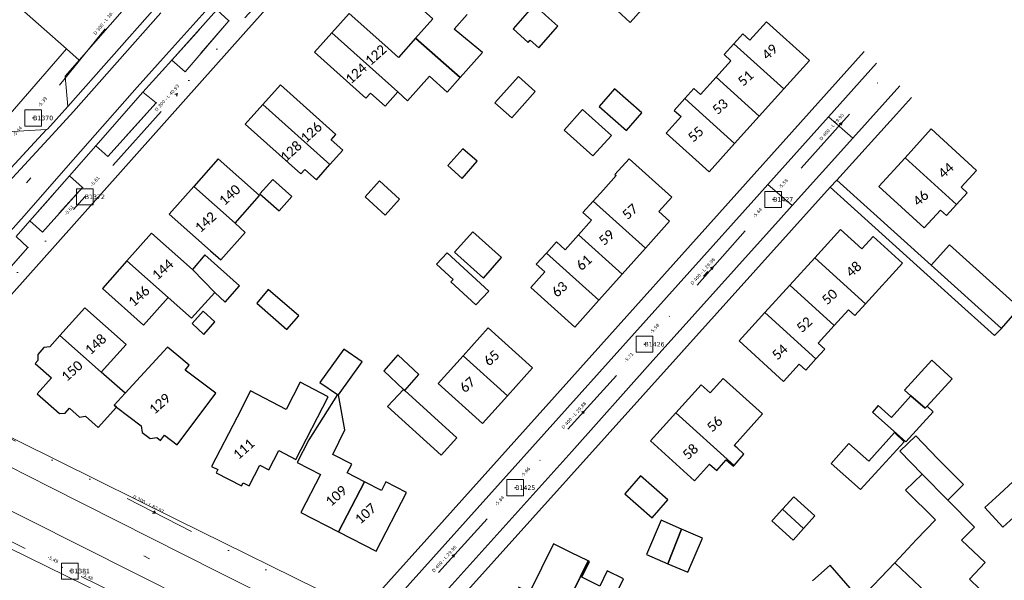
# Model space of a CAD drawing. Header units: metres. Extents: x 113074 to 114313, y 482627 to 483855.
# Tile 59 of 78: x 113595 to 113748, y 483491 to 483577. Entities that reach past the tile are written whole.
import ezdxf
from ezdxf.enums import TextEntityAlignment as Align

# ---------------------------------------------------------------- set-up
doc = ezdxf.new("R2010")
doc.units = ezdxf.units.M
doc.header["$MEASUREMENT"] = 0
doc.linetypes.add('DGN Style 6', pattern=[30.473618, 0.016022, -6.408752, 11.215317, -6.408752, 0.016022, -6.408752])
for name, color, linetype, lineweight in [('BGT-Lijnen - Huisnummer overig (t)', 252, 'Continuous', 13), ('BGT-Lijnen - ORL Straatnaam (t)', 7, 'Continuous', 13), ('BGT-Lijnen - PND grondvlak pand (v_mv)', 1, 'Continuous', 13), ('BGT-Lijnen - WGD Inrit (v)', 7, 'Continuous', 13), ('BGT-Lijnen - WGD Parkeervlak (v)', 7, 'Continuous', 13), ('BGT-Lijnen - WGD Rijbaan - Lokale weg (v)', 7, 'Continuous', 13), ('BGT-Lijnen - WGD Rijbaan - Lokale weg verkeersdrempel (v)', 7, 'Continuous', 13), ('BGT-Lijnen - WGD Voetgangersgebied (v)', 7, 'Continuous', 13), ('BGT-Lijnen - WGD Voetpad (v)', 7, 'Continuous', 13), ('BGT-Lijnen - XXX Brandgang OTD (v)', 7, 'Continuous', 13), ('BGT-Lijnen - XXX Haagvoet BTD (v)', 211, 'Continuous', 13), ('Riolering - BOBs', 7, 'Continuous', 13), ('Riolering - Gemengd riool', 7, 'Continuous', 13), ('Riolering - KNOOP_NUMMER', 7, 'Continuous', 13), ('Riolering - KNOOP_RIOOLPUT', 7, 'Continuous', 13), ('Riolering - Leidingtekst', 7, 'Continuous', 13), ('Riolering - Level 63', 7, 'Continuous', 13), ('Riolering - Stroomrichting', 7, 'Continuous', 13)]:
    doc.layers.add(name, color=color, linetype=linetype, lineweight=lineweight)
doc.styles.add('Style-Calibri', font='calibri.ttf')
doc.styles.add('Style-Verdana', font='verdana.ttf')

# ---------------------------------------------------------------- blocks, each defined once
blk = doc.blocks.new('rioput')
at = {"layer": 'Riolering - Level 63', "linetype": 'Continuous', "lineweight": 13}
blk.add_3dface([(-1.29, 1.24), (1.29, 1.24), (1.29, -1.24), (-1.29, -1.24)], dxfattribs=at)

msp = doc.modelspace()

# ---------------------------------------------------------------- linework, layer by layer
at = {"layer": 'BGT-Lijnen - ORL Straatnaam (t)', "linetype": 'Continuous', "lineweight": 13, "flags": 128}
for points in [[(113596.27, 483552.09), (113596.93, 483552.84)], [(113701.03, 483537.6), (113701.7, 483538.35)], [(113614.42, 483494.33), (113615.31, 483493.88)]]:
    msp.add_lwpolyline(points, dxfattribs=at)
at = {"layer": 'BGT-Lijnen - PND grondvlak pand (v_mv)', "linetype": 'Continuous', "lineweight": 25, "flags": 128}
for points in [[(113651.55, 483584.24), (113659.16, 483577.46), (113656.49, 483574.45)], [(113674.83, 483579.6), (113671.57, 483575.87), (113673.92, 483573.8)], [(113678.48, 483576.33), (113677.11, 483577.52), (113674.83, 483579.6)], [(113651.7, 483573.38), (113646.19, 483578.29), (113643.51, 483575.29)], [(113666.81, 483572.22), (113662.46, 483575.86), (113664.48, 483578.12)], [(113686.98, 483579.34), (113689.7, 483576.88), (113691.46, 483578.82)], [(113674.22, 483574.15), (113675.57, 483572.97), (113678.48, 483576.33)], [(113717.43, 483571.02), (113710.78, 483577), (113708.2, 483574.13)], [(113643.51, 483575.29), (113640.84, 483572.29), (113648.8, 483565.19)], [(113651.77, 483563.93), (113653.74, 483566.14), (113643.51, 483575.29)], [(113643.51, 483575.29), (113653.74, 483566.14), (113655.21, 483564.77)], [(113708.2, 483574.13), (113707.11, 483575.11), (113705.74, 483573.59)], [(113656.49, 483574.45), (113653.85, 483571.47), (113651.7, 483573.38)], [(113656.49, 483574.45), (113663.37, 483568.37), (113666.81, 483572.22)], [(113661.35, 483566.11), (113663.37, 483568.37), (113656.49, 483574.45)], [(113673.92, 483573.8), (113674.22, 483574.15)], [(113705.74, 483573.59), (113704.22, 483571.9), (113705.28, 483570.95)], [(113709.66, 483562.39), (113713.48, 483566.63), (113705.74, 483573.59)], [(113705.74, 483573.59), (113713.48, 483566.63), (113717.43, 483571.02)], [(113705.28, 483570.95), (113702.98, 483568.4), (113709.66, 483562.39)], [(113644.16, 483559.53), (113635.58, 483567.23), (113632.86, 483564.2)], [(113655.21, 483564.77), (113658.63, 483568.56), (113661.35, 483566.11)], [(113672.39, 483568.5), (113668.76, 483564.45), (113671.35, 483562.14)], [(113671.35, 483562.14), (113674.97, 483566.18), (113672.39, 483568.5)], [(113702.98, 483568.4), (113700.56, 483565.71), (113699.51, 483566.65)], [(113705.85, 483558.15), (113709.66, 483562.39), (113702.98, 483568.4)], [(113648.8, 483565.19), (113649.49, 483565.96), (113651.77, 483563.93)], [(113691.51, 483562.91), (113687.25, 483566.62), (113684.87, 483563.88)], [(113699.51, 483566.65), (113698.12, 483565.1), (113705.85, 483558.15)], [(113632.86, 483564.2), (113630.13, 483561.16), (113638.72, 483553.45)], [(113632.86, 483564.2), (113643.23, 483554.89), (113645.22, 483557.12)], [(113641.13, 483552.55), (113643.23, 483554.89), (113632.86, 483564.2)], [(113698.12, 483565.1), (113696.48, 483563.28), (113697.56, 483562.31)], [(113701.9, 483553.76), (113705.85, 483558.15), (113698.12, 483565.1)], [(113686.77, 483559.41), (113682.3, 483563.42), (113679.45, 483560.23)], [(113684.87, 483563.88), (113689.13, 483560.17), (113691.51, 483562.91)], [(113697.56, 483562.31), (113695.25, 483559.74), (113701.9, 483553.76)], [(113679.45, 483560.23), (113683.91, 483556.23), (113686.77, 483559.41)], [(113743.28, 483553.99), (113736.27, 483560.4), (113732.22, 483555.96)], [(113645.22, 483557.12), (113643.44, 483558.72), (113644.16, 483559.53)], [(113666, 483555.41), (113663.78, 483557.35), (113661.45, 483554.74)], [(113632.35, 483550.13), (113625.95, 483555.79), (113622.16, 483551.5)], [(113661.45, 483554.74), (113663.68, 483552.76), (113666, 483555.41)], [(113689.51, 483555.79), (113687.33, 483553.35), (113687.51, 483553.2)], [(113694.11, 483547.64), (113696.11, 483549.87), (113689.51, 483555.79)], [(113732.22, 483555.96), (113728.16, 483551.52), (113735.18, 483545.1)], [(113738.62, 483547), (113740.17, 483548.69), (113732.22, 483555.96)], [(113732.22, 483555.96), (113740.17, 483548.69), (113741.84, 483550.52)], [(113638.72, 483553.45), (113639.35, 483554.15), (113641.13, 483552.55)], [(113741.84, 483550.52), (113740.9, 483551.38), (113743.28, 483553.99)], [(113637.34, 483549.97), (113634.39, 483552.59), (113632.4, 483550.36)], [(113650.87, 483552.37), (113648.66, 483549.9), (113651.79, 483547.08)], [(113651.79, 483547.08), (113654.01, 483549.55), (113650.87, 483552.37)], [(113687.51, 483553.2), (113685.53, 483550.99), (113683.95, 483549.22)], [(113628.56, 483545.84), (113622.16, 483551.5), (113618.36, 483547.21)], [(113622.16, 483551.5), (113628.56, 483545.84), (113632.35, 483550.13)], [(113632.4, 483550.36), (113635.39, 483547.72), (113637.34, 483549.97)], [(113683.95, 483549.22), (113682.37, 483547.46), (113683.71, 483546.27)], [(113683.95, 483549.22), (113692.04, 483541.96), (113695.78, 483546.14)], [(113688.44, 483537.94), (113692.04, 483541.96), (113683.95, 483549.22)], [(113695.78, 483546.14), (113694.11, 483547.64)], [(113735.18, 483545.1), (113737.7, 483547.85), (113738.62, 483547)], [(113618.36, 483547.21), (113624.76, 483541.54), (113626.35, 483540.13)], [(113683.71, 483546.27), (113681.68, 483544), (113688.44, 483537.94)], [(113626.35, 483540.13), (113630.13, 483544.4), (113628.56, 483545.84)], [(113669.78, 483540.51), (113665.35, 483544.49), (113662.5, 483541.32)], [(113725.55, 483541.84), (113722.22, 483544.87), (113718.23, 483540.48)], [(113621.97, 483538.67), (113615.64, 483544.3), (113611.82, 483540)], [(113678.27, 483542.94), (113676.71, 483541.2), (113684.84, 483533.92)], [(113681.68, 483544), (113679.63, 483541.72), (113678.27, 483542.94)], [(113684.84, 483533.92), (113688.44, 483537.94), (113681.68, 483544)], [(113731.83, 483539.63), (113727.29, 483543.76), (113725.55, 483541.84)], [(113662.5, 483541.32), (113666.99, 483537.31), (113669.78, 483540.51)], [(113749.94, 483532.72), (113739.07, 483542.48), (113736.27, 483539.34)], [(113611.82, 483540), (113608.01, 483535.71), (113614.39, 483530.03)], [(113611.82, 483540), (113618.21, 483534.33), (113621.83, 483531.11)], [(113614.39, 483530.03), (113618.21, 483534.33), (113611.82, 483540)], [(113623.89, 483540.91), (113621.97, 483538.67)], [(113627.03, 483533.62), (113629.24, 483536.15), (113623.89, 483540.91)], [(113667.79, 483535.32), (113661.37, 483541.26), (113659.74, 483539.49)], [(113676.71, 483541.2), (113675.15, 483539.46), (113676.47, 483538.28)], [(113681.1, 483529.75), (113684.84, 483533.92), (113676.71, 483541.2)], [(113718.23, 483540.48), (113714.38, 483536.25), (113721.25, 483530)], [(113718.23, 483540.48), (113726.1, 483533.33), (113731.83, 483539.63)], [(113724.46, 483531.52), (113726.1, 483533.33), (113718.23, 483540.48)], [(113621.83, 483531.11), (113625.4, 483535.12), (113621.97, 483538.67)], [(113621.97, 483538.67), (113625.4, 483535.12), (113627.03, 483533.62)], [(113659.74, 483539.49), (113662.3, 483537.12), (113661.95, 483536.74)], [(113676.47, 483538.28), (113674.29, 483535.85), (113681.1, 483529.75)], [(113736.27, 483539.34), (113747.15, 483529.52), (113749.94, 483532.72)], [(113661.95, 483536.74), (113665.8, 483533.18), (113667.79, 483535.32)], [(113638.4, 483531.49), (113633.69, 483535.56), (113631.89, 483533.47)], [(113714.38, 483536.25), (113710.52, 483532.01), (113718.43, 483524.83)], [(113718.77, 483527.27), (113721.25, 483530), (113714.38, 483536.25)], [(113611.68, 483527.07), (113605.29, 483532.74), (113601.45, 483528.43)], [(113625.4, 483530.54), (113623.61, 483532.19), (113621.89, 483530.32)], [(113631.89, 483533.47), (113636.54, 483529.37), (113638.4, 483531.49)], [(113721.25, 483530), (113723.46, 483532.43), (113724.46, 483531.52)], [(113710.52, 483532.01), (113706.54, 483527.62), (113713.43, 483521.35)], [(113716.84, 483523.08), (113718.43, 483524.83), (113710.52, 483532.01)], [(113621.89, 483530.32), (113623.74, 483528.61), (113625.4, 483530.54)], [(113674.57, 483523.44), (113667.71, 483529.61), (113663.84, 483525.3)], [(113607.84, 483522.75), (113601.45, 483528.43), (113599.9, 483526.68)], [(113601.45, 483528.43), (113607.84, 483522.75), (113611.68, 483527.07)], [(113599.9, 483526.68), (113598.95, 483526.58), (113598.01, 483525.52)], [(113619.53, 483525.43), (113618.08, 483526.63), (113611.54, 483519.53)], [(113645.38, 483526.33), (113641.66, 483521.18), (113644.4, 483519.33)], [(113644.56, 483519.27), (113648.2, 483524.39), (113645.38, 483526.33)], [(113718.43, 483524.83), (113719.8, 483526.34), (113718.77, 483527.27)], [(113598.01, 483525.52), (113598.03, 483524.57), (113597.62, 483524.11)], [(113620.83, 483523.08), (113621.43, 483523.88), (113619.53, 483525.43)], [(113656.99, 483522.43), (113653.71, 483525.45), (113651.55, 483522.97)], [(113663.84, 483525.3), (113659.96, 483521), (113666.82, 483514.83)], [(113666.82, 483514.83), (113670.7, 483519.13), (113663.84, 483525.3)], [(113663.84, 483525.3), (113670.7, 483519.13), (113674.57, 483523.44)], [(113739.49, 483521.74), (113736.36, 483524.62), (113732.12, 483520.01)], [(113597.62, 483524.11), (113600.12, 483521.88), (113597.93, 483519.42)], [(113625.58, 483519.52), (113620.83, 483523.08)], [(113713.43, 483521.35), (113715.83, 483523.99), (113716.84, 483523.08)], [(113609.82, 483517.66), (113611.54, 483519.53), (113607.84, 483522.75)], [(113651.55, 483522.97), (113654.6, 483520.11)], [(113654.6, 483520.11), (113654.82, 483519.91), (113656.99, 483522.43)], [(113704.05, 483521.79), (113702.07, 483519.56)], [(113705.79, 483511.43), (113710.18, 483516.31), (113704.05, 483521.79)], [(113735.35, 483517.2), (113735.64, 483517.52), (113739.49, 483521.74)], [(113642.97, 483518.95), (113638.63, 483521.2), (113636.45, 483517.01)], [(113654.82, 483519.91), (113654.6, 483520.11), (113652.14, 483517.44)], [(113702.07, 483519.56), (113700.68, 483520.83), (113696.75, 483516.49)], [(113732.12, 483520.01), (113733.12, 483519.12), (113735.35, 483517.2)], [(113597.93, 483519.42), (113601.36, 483516.36), (113602.24, 483516.41)], [(113611.54, 483519.53), (113609.82, 483517.66), (113610.2, 483517.38)], [(113617.63, 483513.02), (113619.59, 483511.54), (113625.58, 483519.52)], [(113636.45, 483517.01), (113630.96, 483519.86), (113628.85, 483515.8)], [(113637.95, 483509.27), (113642.97, 483518.95)], [(113644.4, 483519.33), (113639.95, 483512.31), (113638.18, 483508.79)], [(113643.66, 483510.04), (113645.51, 483513.86), (113644.56, 483519.27)], [(113662.88, 483512.62), (113654.82, 483519.91)], [(113733.12, 483519.12), (113730.1, 483515.77), (113728.05, 483517.62)], [(113735.64, 483517.52), (113735.35, 483517.2), (113733.12, 483519.12)], [(113602.24, 483516.41), (113602.93, 483517.19), (113604.46, 483515.83)], [(113607.37, 483514.19), (113610.2, 483517.38), (113609.82, 483517.66)], [(113610.2, 483517.38), (113614.01, 483514.49), (113614.18, 483513.46)], [(113652.14, 483517.44), (113660.43, 483509.93), (113662.88, 483512.62)], [(113728.05, 483517.62), (113727.18, 483516.58), (113732.33, 483511.99)], [(113732.33, 483511.99), (113736.59, 483516.62), (113735.64, 483517.52)], [(113604.46, 483515.83), (113605.38, 483515.95), (113607.37, 483514.19)], [(113628.85, 483515.8), (113624.91, 483508.2), (113625.86, 483507.71)], [(113696.75, 483516.49), (113692.82, 483512.16), (113699.64, 483505.97)], [(113705.68, 483508.24), (113705.76, 483508.33), (113696.75, 483516.49)], [(113696.75, 483516.49), (113705.76, 483508.33), (113707.27, 483510.09)], [(113614.18, 483513.46), (113615.4, 483512.53), (113616.43, 483512.65)], [(113616.43, 483512.65), (113617.02, 483512.21), (113617.63, 483513.02)], [(113730.6, 483513.44), (113726.6, 483509), (113723.53, 483511.73)], [(113732.1, 483511.97), (113730.6, 483513.44)], [(113737.31, 483509.38), (113733.88, 483512.93), (113731.42, 483510.56)], [(113707.27, 483510.09), (113706.23, 483511.04), (113705.79, 483511.43)], [(113723.53, 483511.73), (113720.77, 483508.64), (113725.33, 483504.63)], [(113725.33, 483504.63), (113728.1, 483507.67), (113732.1, 483511.97)], [(113633.78, 483507.68), (113635.32, 483510.64), (113637.95, 483509.27)], [(113646.59, 483508.53), (113643.66, 483510.04)], [(113731.42, 483510.56), (113734.85, 483507.01), (113738.83, 483502.98)], [(113738.83, 483502.98), (113741.26, 483505.39), (113737.31, 483509.38)], [(113630.71, 483505.19), (113632.38, 483508.4), (113633.78, 483507.68)], [(113638.18, 483508.79), (113641.77, 483506.95), (113638.73, 483501.06)], [(113648.55, 483505.81), (113645.9, 483507.18), (113646.59, 483508.53)], [(113699.64, 483505.97), (113701.97, 483508.54), (113703.07, 483507.55)], [(113703.07, 483507.55), (113704.56, 483509.2), (113705.68, 483508.24)], [(113625.86, 483507.71), (113625.6, 483507.2), (113629.53, 483505.16)], [(113695.52, 483503.03), (113691.28, 483506.73), (113688.84, 483503.93)], [(113738.83, 483502.98), (113734.85, 483507.01), (113732.29, 483504.53)], [(113629.53, 483505.16), (113629.79, 483505.66), (113630.71, 483505.19)], [(113638.73, 483501.06), (113644.56, 483498.06), (113648.55, 483505.81)], [(113648.55, 483505.81), (113644.56, 483498.06), (113650.38, 483495.06)], [(113651.9, 483505.8), (113651.2, 483504.45), (113648.55, 483505.81)], [(113650.38, 483495.06), (113655.08, 483504.17), (113651.9, 483505.8)], [(113748.95, 483505.83), (113746.83, 483503.91), (113744.57, 483501.85)], [(113688.84, 483503.93), (113693.07, 483500.23), (113695.52, 483503.03)], [(113718.28, 483500.55), (113714.99, 483503.48), (113713.23, 483501.55)], [(113732.29, 483504.53), (113736.91, 483499.9), (113734.01, 483496.86)], [(113742.94, 483498.81), (113738.83, 483502.98)], [(113744.57, 483501.85), (113747.36, 483498.78), (113749.62, 483500.84)], [(113713.23, 483501.55), (113711.82, 483500), (113711.58, 483499.75)], [(113716.52, 483498.58), (113713.23, 483501.55)], [(113713.23, 483501.55), (113716.52, 483498.58), (113718.28, 483500.55)], [(113697.65, 483498.48), (113694.48, 483499.85), (113692.2, 483494.55)], [(113711.58, 483499.75), (113714.92, 483496.77), (113716.52, 483498.58)], [(113744.6, 483493.33), (113740.95, 483496.77), (113742.94, 483498.81)], [(113692.2, 483494.55), (113695.5, 483493.13), (113697.65, 483498.48)], [(113697.65, 483498.48), (113695.5, 483493.13), (113698.58, 483491.8)], [(113698.58, 483491.8), (113700.86, 483497.09), (113697.65, 483498.48)], [(113677.81, 483496.19), (113674.08, 483488.68), (113672.38, 483489.53)], [(113683.18, 483493.57), (113680.48, 483494.87), (113677.81, 483496.19)], [(113734.01, 483496.86), (113730.61, 483493.28), (113742.38, 483482.11)], [(113677.2, 483481.42), (113677.33, 483481.69), (113683.18, 483493.57)], [(113683.18, 483493.57), (113677.33, 483481.69), (113680.71, 483480.01)], [(113682.19, 483491.05), (113683.41, 483493.47), (113683.18, 483493.57)], [(113724.43, 483488.55), (113720.62, 483492.92), (113717.91, 483490.51)], [(113730.61, 483493.28), (113725.11, 483487.49), (113727.45, 483485.27)], [(113738.18, 483477.68), (113742.38, 483482.11), (113730.61, 483493.28)], [(113743.73, 483489.24), (113742.17, 483490.73), (113744.6, 483493.33)], [(113686.14, 483492.03), (113684.97, 483489.67), (113682.19, 483491.05)], [(113685.09, 483483.57), (113688.67, 483490.78), (113686.14, 483492.03)]]:
    msp.add_lwpolyline(points, dxfattribs=at)
at = {"layer": 'BGT-Lijnen - WGD Inrit (v)', "linetype": 'Continuous', "lineweight": 13, "flags": 128}
for points in [[(113599.37, 483560.31), (113590.59, 483559.82), (113581.9, 483550.04)], [(113581.9, 483550.04), (113583.96, 483543.66), (113599.37, 483560.31)]]:
    msp.add_lwpolyline(points, dxfattribs=at)
at = {"layer": 'BGT-Lijnen - WGD Parkeervlak (v)', "linetype": 'Continuous', "lineweight": 13, "flags": 128}
for points in [[(113602.68, 483563.9), (113616.17, 483579.16)], [(113616.17, 483579.16), (113611.42, 483579.05), (113604.42, 483571.05)], [(113604.42, 483571.05), (113602.27, 483568.59), (113602.68, 483563.9)]]:
    msp.add_lwpolyline(points, dxfattribs=at)
at = {"layer": 'BGT-Lijnen - WGD Rijbaan - Lokale weg (v)', "linetype": 'Continuous', "lineweight": 13, "flags": 128}
for points in [[(113627.49, 483582.56), (113624.84, 483579.61), (113617.87, 483571.87)], [(113617.87, 483571.87), (113624.84, 483579.61), (113627.49, 483582.56)], [(113616.17, 483579.16), (113602.68, 483563.9), (113599.54, 483560.36)], [(113600.25, 483559.49), (113603.57, 483563.1), (113617.07, 483578.36)], [(113617.07, 483578.36), (113603.57, 483563.1), (113600.25, 483559.49)], [(113614.29, 483566.09), (113618.76, 483571.07), (113625.73, 483578.81)], [(113617.87, 483571.87), (113613.39, 483566.89), (113606.11, 483558.6)], [(113606.11, 483558.6), (113613.39, 483566.89), (113617.87, 483571.87)], [(113727.81, 483570.56), (113720.37, 483562.26)], [(113602.91, 483553.14), (113607.01, 483557.81), (113614.29, 483566.09)], [(113720.37, 483562.26), (113724.14, 483559), (113731.39, 483567.06)], [(113599.54, 483560.36), (113599.37, 483560.31), (113583.96, 483543.66)], [(113577.47, 483534.56), (113584.85, 483542.86), (113600.25, 483559.49)], [(113600.25, 483559.49), (113584.85, 483542.86), (113577.47, 483534.56)], [(113606.11, 483558.6), (113602.01, 483553.93), (113595.9, 483546.98)], [(113602.01, 483553.93), (113606.11, 483558.6)], [(113593.76, 483544.54), (113595.9, 483546.98), (113602.01, 483553.93)], [(113594.66, 483543.75), (113596.8, 483546.18), (113602.91, 483553.14)], [(113714.76, 483548.57), (113711, 483551.81), (113709.28, 483549.88)], [(113709.28, 483549.88), (113657.43, 483492.12), (113655.66, 483490.13)], [(113692.77, 483524.1), (113713.03, 483546.64), (113714.76, 483548.57)], [(113595.9, 483546.98), (113593.76, 483544.54), (113584.59, 483534.12)], [(113680.63, 483510.48), (113692.77, 483524.1)], [(113625.99, 483491.82), (113599.93, 483504.99), (113583.66, 483513.21)], [(113575.73, 483510.35), (113577.12, 483509.72), (113596.52, 483500)], [(113659.42, 483486.88), (113661.16, 483488.85), (113680.63, 483510.48)], [(113596.52, 483500), (113679.77, 483458.09), (113682.27, 483456.82)], [(113639.45, 483485.1), (113625.99, 483491.82)]]:
    msp.add_lwpolyline(points, dxfattribs=at)
at = {"layer": 'BGT-Lijnen - WGD Rijbaan - Lokale weg verkeersdrempel (v)', "linetype": 'Continuous', "lineweight": 13, "flags": 128}
for points in [[(113724.14, 483559), (113720.37, 483562.26), (113711, 483551.81)], [(113711, 483551.81), (113714.76, 483548.57), (113724.14, 483559)]]:
    msp.add_lwpolyline(points, dxfattribs=at)
at = {"layer": 'BGT-Lijnen - WGD Voetgangersgebied (v)', "linetype": 'Continuous', "lineweight": 13, "flags": 128}
for points in [[(113590.26, 483583.58), (113598.13, 483576.61), (113602.47, 483572.78)], [(113602.47, 483572.78), (113604.42, 483571.05), (113611.42, 483579.05)]]:
    msp.add_lwpolyline(points, dxfattribs=at)
at = {"layer": 'BGT-Lijnen - WGD Voetpad (v)', "linetype": 'Continuous', "lineweight": 13, "flags": 128}
for points in [[(113630.23, 483575.49), (113669.8, 483619.72), (113673.39, 483623.71)], [(113625.73, 483578.81), (113627.56, 483577.15), (113620.81, 483569.25)], [(113579.72, 483518.86), (113581.68, 483521.06), (113630.23, 483575.49)], [(113602.47, 483572.78), (113593.07, 483561.98), (113590.59, 483559.82)], [(113602.27, 483568.59), (113604.42, 483571.05), (113602.47, 483572.78)], [(113725.9, 483572.41), (113660.93, 483500)], [(113620.81, 483569.25), (113618.76, 483571.07), (113614.29, 483566.09)], [(113720.37, 483562.26), (113727.81, 483570.56)], [(113599.54, 483560.36), (113602.68, 483563.9), (113602.27, 483568.59)], [(113614.29, 483566.09), (113616.32, 483564.44), (113608.87, 483556.13)], [(113731.39, 483567.06), (113724.14, 483559), (113714.76, 483548.57)], [(113730.88, 483562.69), (113733.19, 483565.29)], [(113720.63, 483551.38), (113721.64, 483552.5), (113730.88, 483562.69)], [(113709.28, 483549.88), (113711, 483551.81), (113720.37, 483562.26)], [(113590.59, 483559.82), (113599.37, 483560.31), (113599.54, 483560.36)], [(113608.87, 483556.13), (113607.01, 483557.81), (113602.91, 483553.14)], [(113602.91, 483553.14), (113604.92, 483551.36), (113598.73, 483544.45)], [(113655.33, 483481.64), (113657.13, 483480.78), (113720.63, 483551.38)], [(113657.43, 483492.12), (113709.28, 483549.88)], [(113714.76, 483548.57), (113713.03, 483546.64), (113692.77, 483524.1)], [(113598.73, 483544.45), (113596.8, 483546.18), (113594.66, 483543.75)], [(113594.66, 483543.75), (113596.49, 483542.07), (113587.34, 483531.71)], [(113692.77, 483524.1), (113680.63, 483510.48), (113661.16, 483488.85)], [(113645.01, 483487.39), (113619.49, 483500), (113582.8, 483518.13)], [(113582.68, 483513.92), (113583.66, 483513.21), (113599.93, 483504.99)], [(113596.52, 483500), (113577.12, 483509.72), (113575.73, 483510.35)], [(113599.93, 483504.99), (113625.99, 483491.82), (113639.45, 483485.1)], [(113577.45, 483503.48), (113584.58, 483500), (113623.24, 483481)], [(113680.04, 483457.68), (113679.77, 483458.09), (113596.52, 483500)], [(113660.93, 483500), (113649.57, 483487.28), (113649.2, 483486.94)], [(113651.16, 483485.05), (113655.66, 483490.13), (113657.43, 483492.12)]]:
    msp.add_lwpolyline(points, dxfattribs=at)
at = {"layer": 'BGT-Lijnen - XXX Brandgang OTD (v)', "linetype": 'Continuous', "lineweight": 13, "flags": 128}
for points in [[(113721.64, 483552.5), (113720.63, 483551.38), (113739.38, 483534.44)], [(113747.15, 483529.52), (113736.27, 483539.34), (113721.64, 483552.5)], [(113739.38, 483534.44), (113746.07, 483528.47), (113747.15, 483529.52)]]:
    msp.add_lwpolyline(points, dxfattribs=at)
at = {"layer": 'BGT-Lijnen - XXX Haagvoet BTD (v)', "linetype": 'DGN Style 6', "lineweight": 13, "flags": 128}
for points in [[(113627.56, 483577.15), (113625.73, 483578.81), (113618.76, 483571.07)], [(113618.76, 483571.07), (113620.81, 483569.25), (113627.56, 483577.15)], [(113616.32, 483564.44), (113614.29, 483566.09), (113607.01, 483557.81)], [(113607.01, 483557.81), (113608.87, 483556.13), (113616.32, 483564.44)], [(113604.92, 483551.36), (113602.91, 483553.14), (113596.8, 483546.18)], [(113596.8, 483546.18), (113598.73, 483544.45), (113604.92, 483551.36)], [(113596.49, 483542.07), (113594.66, 483543.75), (113585.49, 483533.33)], [(113585.49, 483533.33), (113587.34, 483531.71), (113596.49, 483542.07)]]:
    msp.add_lwpolyline(points, dxfattribs=at)
at = {"layer": 'Riolering - Gemengd riool', "color": 94, "linetype": 'DGN Style 6', "lineweight": 13, "flags": 128}
for points in [[(113597.3, 483562.1), (113621.45, 483592.06)], [(113605.3, 483549.9), (113632.6, 483580.4)], [(113711.8, 483549.5), (113729.34, 483569.06)], [(113582.1, 483545.1), (113597.3, 483562.1)], [(113578.8, 483520.2), (113605.3, 483549.9)], [(113711.8, 483549.5), (113691.9, 483527.1)], [(113691.9, 483527.1), (113671.9, 483504.9)], [(113578.8, 483520.2), (113651.8, 483482.7)], [(113671.9, 483504.9), (113651.8, 483482.7)], [(113580.2, 483503.4), (113603, 483492)], [(113648.2, 483470), (113603, 483492)]]:
    msp.add_lwpolyline(points, dxfattribs=at)
at = {"layer": 'Riolering - KNOOP_RIOOLPUT', "color": 7, "linetype": 'Continuous', "lineweight": 13}
for p in [(113597.3, 483562.1), (113605.3, 483549.9), (113711.8, 483549.5), (113691.9, 483527.1), (113671.9, 483504.9), (113603, 483492)]:
    msp.add_point(p, dxfattribs=at)
at = {"layer": 'Riolering - Stroomrichting', "color": 30, "linetype": 'Continuous', "lineweight": 25, "flags": 128}
for points in [[(113619.24, 483565.77), (113619.62, 483565.9)], [(113619.53, 483565.5), (113619.62, 483565.9)], [(113722.09, 483561.27), (113722.47, 483561.39)], [(113722.39, 483561), (113722.47, 483561.39)], [(113702.13, 483538.92), (113702.51, 483539.05)], [(113702.43, 483538.66), (113702.51, 483539.05)], [(113682.19, 483516.62), (113682.57, 483516.74)], [(113682.49, 483516.35), (113682.57, 483516.74)], [(113615.79, 483500.97), (113616.19, 483500.99)], [(113615.97, 483501.33), (113616.19, 483500.99)], [(113662.14, 483494.42), (113662.52, 483494.54)], [(113662.44, 483494.15), (113662.52, 483494.54)]]:
    msp.add_lwpolyline(points, dxfattribs=at)

# ---------------------------------------------------------------- block references
at = {"layer": 'Riolering - Level 63', "linetype": 'Continuous', "lineweight": 13}
for p in [(113597.3, 483562.1), (113605.3, 483549.9), (113711.8, 483549.5), (113691.9, 483527.1), (113671.9, 483504.9), (113603, 483492)]:
    msp.add_blockref('rioput', p, dxfattribs=at)

# ---------------------------------------------------------------- texts
at = {"layer": 'BGT-Lijnen - Huisnummer overig (t)', "linetype": 'Continuous', "lineweight": 13, "style": 'Style-Calibri'}
for s, p in [('122', (113650.31, 483571.85)), ('49', (113711.27, 483572.33)), ('124', (113647.27, 483569)), ('51', (113707.54, 483568.26)), ('53', (113703.6, 483563.87)), ('126', (113640.33, 483559.88)), ('55', (113699.82, 483559.6)), ('128', (113637.21, 483556.97)), ('44', (113738.53, 483553.99)), ('140', (113627.71, 483550.2)), ('46', (113734.64, 483549.7)), ('142', (113623.98, 483546)), ('57', (113689.65, 483547.62)), ('59', (113686.02, 483543.62)), ('144', (113617.34, 483538.66)), ('61', (113682.53, 483539.73)), ('48', (113724.26, 483538.71)), ('63', (113678.75, 483535.61)), ('146', (113613.67, 483534.53)), ('50', (113720.54, 483534.44)), ('52', (113716.63, 483530.14)), ('148', (113606.97, 483527.09)), ('65', (113668.23, 483524.97)), ('54', (113712.83, 483525.9)), ('150', (113603.31, 483522.97)), ('67', (113664.5, 483520.83)), ('129', (113616.89, 483517.89)), ('56', (113702.75, 483514.75)), ('111', (113629.88, 483510.88)), ('58', (113698.99, 483510.48)), ('109', (113644.19, 483503.63)), ('107', (113648.73, 483500.89))]:
    msp.add_text(s, height=1.5, rotation=41.85, dxfattribs=at).set_placement(p, align=Align.MIDDLE_CENTER)
at = {"layer": 'Riolering - BOBs', "color": 7, "linetype": 'Continuous', "lineweight": 13, "style": 'Style-Verdana'}
for s, rotation, p in [('-5.39', 51.1299, (113598.93, 483564.44)), ('-5.44', 48.2023, (113595.05, 483559.89)), ('-5.61', 48.1714, (113607.05, 483552.15)), ('-5.58', 48.1214, (113713.55, 483551.75)), ('-5.61', 48.263, (113603.05, 483547.68)), ('-5.64', 48.3748, (113709.56, 483547.28)), ('-5.58', 48.3748, (113693.64, 483529.36)), ('-5.71', 47.9787, (113689.64, 483524.89)), ('-5.66', 47.9787, (113673.66, 483507.15)), ('-5.84', 47.8371, (113669.64, 483502.7)), ('-5.49', 333.4349, (113600.27, 483493.59)), ('-5.48', 334.0563, (113605.65, 483490.93))]:
    msp.add_text(s, height=0.5, rotation=rotation, dxfattribs=at).set_placement(p, align=Align.CENTER)
at = {"layer": 'Riolering - KNOOP_NUMMER', "color": 7, "linetype": 'Continuous', "lineweight": 13, "style": 'Style-Verdana'}
for s, p in [('B1370', (113597.3, 483562.1)), ('B1372', (113605.3, 483549.9)), ('B1427', (113711.8, 483549.5)), ('B1426', (113691.9, 483527.1)), ('B1425', (113671.9, 483504.9)), ('B1381', (113603, 483492))]:
    msp.add_text(s, height=0.7, dxfattribs=at).set_placement(p, align=Align.MIDDLE_LEFT)
at = {"layer": 'Riolering - Leidingtekst', "color": 7, "linetype": 'Continuous', "lineweight": 13, "style": 'Style-Verdana'}
for s, rotation, p in [('D 300 - L 38.48', 51.1286, (113608.63, 483576.96)), ('D 300 - L 40.93', 48.1688, (113618.2, 483565.06)), ('D 400 - L 29.95', 48.1123, (113721.05, 483560.56)), ('D 400 - L 29.96', 48.3823, (113701.1, 483538.21)), ('D 400 - L 29.88', 47.9843, (113681.15, 483515.92)), ('D 300 - L 82.07', 332.8105, (113615.03, 483502.15)), ('D 400 - L 29.95', 47.8421, (113661.1, 483493.72))]:
    msp.add_text(s, height=0.5, rotation=rotation, dxfattribs=at).set_placement(p, align=Align.CENTER)

doc.saveas('drawing.dxf')
